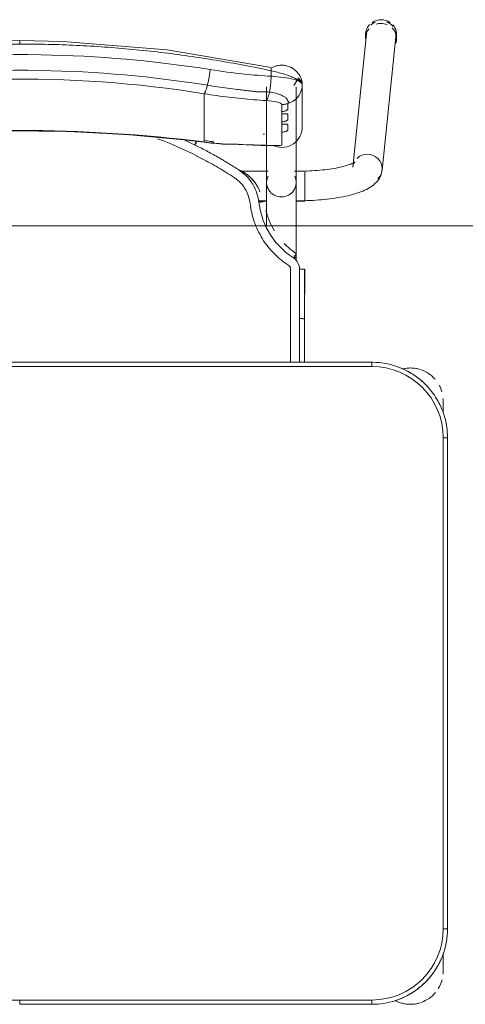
# Model space of a CAD drawing. Header units: metres. Extents: x 3 to 42.2, y -72.9 to -48.7.
# Tile 141 of 189: x 35.822 to 36.134, y -54.027 to -53.337. Entities that reach past the tile are written whole.
import ezdxf

# ---------------------------------------------------------------- set-up
doc = ezdxf.new("R2010")
doc.units = ezdxf.units.M
doc.layers.add('G-ANNO-SYMB', color=7, linetype='Continuous', lineweight=9)
doc.layers.add('I-FURN', color=7, linetype='Continuous', lineweight=18)

# ---------------------------------------------------------------- blocks, each defined once
blk = doc.blocks.new('ConjuntoParaAlunoTamanho6 - CJA06_ConjuntoParaAlunoTamanho6-V48-1PAV')
at = {"layer": 'I-FURN', "color": 253, "true_color": 0xaaaaaa}
for p, q in [((0.24321, 0.29526), (0.23354, 0.20182)), ((0.24254, 0.29456), (0.24254, 0.29197)), ((0.25413, 0.19969), (0.2638, 0.29312)), ((0.2643, 0.29197), (0.2643, 0.29456)), ((0.17315, 0.25812), (0.17315, 0.19097)), ((0.19385, 0.19097), (0.19385, 0.25812)), ((0.19685, 0.25395), (0.19754, 0.2558)), ((0.1981, 0.22964), (0.1981, 0.25969)), ((0.12943, 0.2438), (0.12943, 0.25317)), ((0.17457, 0.25441), (0.17513, 0.25435)), ((0.19471, 0.25062), (0.1959, 0.25221)), ((0.1959, 0.25221), (0.19685, 0.25395)), ((0.12943, 0.24214), (0.12943, 0.2438)), ((0.12943, 0.24214), (0.12943, 0.23653)), ((0.12943, 0.23653), (0.12943, 0.23486)), ((0.12943, 0.23486), (0.12943, 0.22925)), ((0.18386, 0.23904), (0.18386, 0.24073)), ((0.12943, 0.22759), (0.12943, 0.22925)), ((0.18386, 0.23176), (0.18386, 0.23345)), ((0.12943, 0.22759), (0.12943, 0.22197)), ((0.12943, 0.22031), (0.12943, 0.22197)), ((0.18386, 0.21701), (0.18386, 0.22617)), ((0.12946, 0.21915), (0.14434, 0.21757)), ((0.17944, 0.21689), (0.18173, 0.21678)), ((0.17429, 0.19894), (0.15474, 0.19894)), ((0.17429, 0.19879), (0.15494, 0.19879)), ((0.2, 0.19894), (0.19271, 0.19894)), ((0.19385, 0.19879), (0.19271, 0.19879)), ((0.19385, 0.19845), (0.19385, 0.19879)), ((0.19385, 0.19764), (0.19385, 0.19845)), ((0.19385, 0.1916), (0.19385, 0.19367)), ((0.2, 0.1938), (0.2, 0.19814)), ((0.2, 0.18573), (0.2, 0.19364)), ((0.19385, 0.18582), (0.19385, 0.18688)), ((0.19385, 0.18371), (0.19385, 0.18582)), ((0.19385, 0.17809), (0.19385, 0.17951)), ((0.2, 0.17794), (0.2, 0.1856)), ((0.16757, 0.17809), (0.17268, 0.17809)), ((0.1676, 0.17794), (0.17323, 0.17794)), ((0.19377, 0.17794), (0.2, 0.17794)), ((0.19385, 0.13604), (0.19385, 0.13857)), ((0.19983, 0.13021), (0.19982, 0.0953)), ((0.19982, 0.06497), (0.19982, 0.0953)), ((0.247, 0.06497), (-0.247, 0.06497)), ((0.247, 0.06497), (-0.247, 0.06497)), ((0.247, 0.06497), (0.247, 0.06197)), ((0.29687, 0.03797), (0.29687, 0.02961)), ((0.29687, 0.03299), (0.29687, 0.03797)), ((0.3, 0.01197), (0.297, 0.01197)), ((0.3, -0.33203), (0.3, 0.01197)), ((0.3, -0.33203), (0.3, 0.01197)), ((0.3, -0.33203), (0.297, -0.33203)), ((0.29687, -0.35394), (0.29687, -0.3492)), ((0.29687, -0.36203), (0.29687, -0.34961)), ((0.29687, -0.36203), (0.29687, -0.35705)), ((0.00005, -0.38503), (0.00005, -0.38203)), ((0.00005, -0.38503), (0.247, -0.38503)), ((0.00005, -0.38503), (0.247, -0.38503)), ((0.247, -0.38503), (0.247, -0.38203))]:
    blk.add_line(p, q, dxfattribs=at)
at = {"layer": 'I-FURN', "color": 253, "true_color": 0xaaaaaa, "flags": 128}
for points in [[(0.0001, 0.2904), (-0.07267, 0.28721), (-0.14486, 0.2777), (-0.17603, 0.27161)], [(0.17623, 0.27161), (0.10331, 0.28398), (0.03018, 0.28985), (0.0001, 0.2904)], [(0.17627, 0.2654), (0.17627, 0.26637), (0.17627, 0.26734), (0.17627, 0.26831), (0.17627, 0.26928)], [(0.1981, 0.25971), (0.19792, 0.26092), (0.19739, 0.26208), (0.1954, 0.2642), (0.19227, 0.25896)], [(0.19754, 0.2558), (0.19796, 0.25773), (0.1981, 0.25969)], [(0.1981, 0.25971), (0.1981, 0.2522), (0.1981, 0.24468)], [(0.1981, 0.22964), (0.1981, 0.23715), (0.1981, 0.24467), (0.1981, 0.25218), (0.1981, 0.25969)], [(0.19172, 0.24799), (0.19331, 0.2492), (0.19471, 0.25062)], [(0.18386, 0.24073), (0.18386, 0.24195), (0.18386, 0.24317), (0.18386, 0.24439), (0.18386, 0.24561)], [(0.1881, 0.24628), (0.18997, 0.24701), (0.19172, 0.24799)], [(0.1881, 0.24628), (0.1881, 0.24532), (0.1881, 0.24435), (0.1881, 0.24339), (0.1881, 0.24243)], [(0.18386, 0.23345), (0.18386, 0.23485), (0.18386, 0.23624), (0.18386, 0.23764), (0.18386, 0.23904)], [(0.1881, 0.23868), (0.1881, 0.2378), (0.1881, 0.23692), (0.1881, 0.23603), (0.1881, 0.23515)], [(0.18386, 0.22617), (0.18386, 0.22757), (0.18386, 0.22897), (0.18386, 0.23036), (0.18386, 0.23176)], [(0.1881, 0.23141), (0.1881, 0.23052), (0.1881, 0.22964), (0.1881, 0.22876), (0.1881, 0.22787)], [(-0.12926, 0.21915), (-0.08865, 0.22342), (-0.0479, 0.2261), (-0.00707, 0.22717), (0.03376, 0.22666), (0.07455, 0.22454), (0.11521, 0.22083), (0.12946, 0.21915)], [(0.12943, 0.21937), (0.12943, 0.21961), (0.12943, 0.21984), (0.12943, 0.22007), (0.12943, 0.22031)], [(0.1361, 0.21901), (0.1361, 0.21893), (0.1361, 0.21886), (0.1361, 0.21878), (0.1361, 0.2187)], [(0.15351, 0.21761), (0.16928, 0.2169), (0.18131, 0.21677)], [(0.18173, 0.21678), (0.18279, 0.21686), (0.18386, 0.21701)], [(0.23507, 0.20536), (0.23501, 0.20531), (0.23482, 0.20518), (0.23451, 0.20499), (0.23408, 0.20476), (0.23355, 0.20449), (0.23291, 0.2042), (0.23217, 0.20389), (0.23133, 0.20358), (0.23041, 0.20326), (0.22941, 0.20294), (0.22832, 0.20262), (0.22717, 0.2023), (0.22594, 0.20199), (0.22464, 0.20169), (0.22328, 0.2014), (0.22186, 0.20112), (0.22039, 0.20086), (0.21886, 0.2006), (0.21729, 0.20036), (0.21567, 0.20014), (0.214, 0.19993), (0.2123, 0.19973), (0.21057, 0.19956), (0.2088, 0.1994), (0.207, 0.19926), (0.20518, 0.19913), (0.20334, 0.19903), (0.20148, 0.19894), (0.19961, 0.19888), (0.19772, 0.19883), (0.19583, 0.1988), (0.19394, 0.19879), (0.19385, 0.19879)], [(0.23354, 0.20182), (0.23373, 0.20287), (0.23403, 0.20376), (0.23437, 0.20445), (0.23469, 0.20492), (0.23492, 0.20521), (0.23505, 0.20534), (0.23507, 0.20536)], [(0.25413, 0.19969), (0.25375, 0.19762), (0.25311, 0.19572), (0.25226, 0.19403), (0.25129, 0.19256), (0.25023, 0.19128), (0.24913, 0.19017), (0.24799, 0.18919), (0.24683, 0.18832), (0.24563, 0.18753), (0.24441, 0.18681), (0.24316, 0.18615), (0.24188, 0.18553), (0.24055, 0.18496), (0.23919, 0.18441), (0.23778, 0.1839), (0.23633, 0.18341), (0.23483, 0.18295), (0.2333, 0.18251), (0.23171, 0.1821), (0.23008, 0.1817), (0.22841, 0.18133), (0.2267, 0.18098), (0.22495, 0.18064), (0.22315, 0.18033), (0.22132, 0.18004), (0.21946, 0.17976), (0.21756, 0.17951), (0.21562, 0.17928), (0.21366, 0.17906), (0.21168, 0.17887), (0.20967, 0.1787), (0.20763, 0.17855), (0.20558, 0.17842), (0.20352, 0.17831), (0.20144, 0.17823), (0.19935, 0.17816), (0.19725, 0.17811), (0.19515, 0.17809), (0.19385, 0.17809)], [(0.17315, 0.16015), (0.17315, 0.162), (0.17315, 0.16382), (0.17315, 0.1656), (0.17315, 0.16735), (0.17315, 0.16905), (0.17315, 0.17071), (0.17315, 0.17233), (0.17315, 0.1739), (0.17315, 0.17541), (0.17315, 0.17687), (0.17315, 0.17828), (0.17315, 0.17963), (0.17315, 0.18092), (0.17315, 0.18215), (0.17315, 0.18331), (0.17315, 0.18441), (0.17315, 0.18544), (0.17315, 0.1864), (0.17315, 0.18729), (0.17315, 0.1881), (0.17315, 0.18885), (0.17315, 0.18951), (0.17315, 0.19011), (0.17315, 0.19062), (0.17315, 0.19097)], [(0.19385, 0.19097), (0.19385, 0.19051), (0.19385, 0.18998), (0.19385, 0.18937), (0.19385, 0.18869), (0.19385, 0.18793), (0.19385, 0.1871), (0.19385, 0.18619), (0.19385, 0.18522), (0.19385, 0.18417), (0.19385, 0.18306), (0.19385, 0.18188), (0.19385, 0.18064), (0.19385, 0.17934), (0.19385, 0.17798), (0.19385, 0.17656), (0.19385, 0.17508), (0.19385, 0.17355), (0.19385, 0.17198), (0.19385, 0.17035), (0.19385, 0.16868), (0.19385, 0.16696), (0.19385, 0.16521), (0.19385, 0.16342), (0.19385, 0.16159), (0.19385, 0.15974), (0.19385, 0.15785), (0.19385, 0.15594), (0.19385, 0.15401), (0.19385, 0.15206), (0.19385, 0.15009), (0.19385, 0.14811), (0.19385, 0.14612), (0.19385, 0.14413), (0.19385, 0.14213), (0.19385, 0.14013), (0.19385, 0.13857)], [(0.16841, 0.18432), (0.16841, 0.18434), (0.16841, 0.18435), (0.16841, 0.18437), (0.16841, 0.18438)], [(0.19623, 0.13025), (0.19623, 0.12639), (0.19623, 0.12254), (0.19623, 0.11868), (0.19623, 0.11483), (0.19623, 0.11097), (0.19623, 0.10712), (0.19623, 0.10327), (0.19623, 0.09941), (0.19623, 0.09556)], [(0.3, 0.01197), (0.29996, 0.01409), (0.29983, 0.0162), (0.29962, 0.01831), (0.29932, 0.02041), (0.29894, 0.0225), (0.29848, 0.02456), (0.29794, 0.02661), (0.29731, 0.02864), (0.2966, 0.03064), (0.29582, 0.03261), (0.29495, 0.03454), (0.29401, 0.03644), (0.29299, 0.0383), (0.2919, 0.04012), (0.29074, 0.04189), (0.28951, 0.04362), (0.28821, 0.04529), (0.28685, 0.04691), (0.28542, 0.04848), (0.28393, 0.04999), (0.28238, 0.05143), (0.28077, 0.05282), (0.27911, 0.05413), (0.2774, 0.05538), (0.27564, 0.05656), (0.27383, 0.05767), (0.27198, 0.05871), (0.27009, 0.05967), (0.26816, 0.06056), (0.2662, 0.06136), (0.26421, 0.06209), (0.2622, 0.06274), (0.26015, 0.06331), (0.25809, 0.06379), (0.25601, 0.0642), (0.25391, 0.06451), (0.25181, 0.06475), (0.24969, 0.0649), (0.24757, 0.06496), (0.247, 0.06497)], [(0.247, 0.06197), (0.1235, 0.06197), (0, 0.06197), (-0.1235, 0.06197), (-0.247, 0.06197)], [(-0.247, 0.06197), (-0.1235, 0.06197), (0, 0.06197), (0.1235, 0.06197), (0.247, 0.06197)], [(0.29687, 0.03), (0.29687, 0.03057), (0.29687, 0.03112), (0.29687, 0.03166), (0.29687, 0.03218), (0.29687, 0.03268), (0.29687, 0.03317), (0.29687, 0.03363), (0.29687, 0.03407), (0.29687, 0.0345), (0.29687, 0.0349), (0.29687, 0.03528), (0.29687, 0.03563), (0.29687, 0.03596), (0.29687, 0.03627), (0.29687, 0.03656), (0.29687, 0.03682), (0.29687, 0.03705), (0.29687, 0.03726), (0.29687, 0.03744), (0.29687, 0.0376), (0.29687, 0.03772), (0.29687, 0.03783), (0.29687, 0.0379), (0.29687, 0.03795), (0.29687, 0.03797)], [(0.297, -0.33203), (0.297, -0.24603), (0.297, -0.16003), (0.297, -0.07403), (0.297, 0.01197)], [(0.297, 0.01197), (0.297, -0.07403), (0.297, -0.16003), (0.297, -0.24603), (0.297, -0.33203)], [(0.247, -0.38503), (0.24912, -0.38499), (0.25124, -0.38486), (0.25334, -0.38465), (0.25544, -0.38436), (0.25753, -0.38398), (0.2596, -0.38351), (0.26165, -0.38297), (0.26367, -0.38234), (0.26567, -0.38164), (0.26764, -0.38085), (0.26957, -0.37999), (0.27147, -0.37904), (0.27333, -0.37803), (0.27515, -0.37694), (0.27693, -0.37578), (0.27865, -0.37454), (0.28033, -0.37324), (0.28195, -0.37188), (0.28351, -0.37045), (0.28502, -0.36896), (0.28647, -0.36741), (0.28785, -0.3658), (0.28917, -0.36414), (0.29042, -0.36243), (0.2916, -0.36067), (0.29271, -0.35886), (0.29374, -0.35701), (0.29471, -0.35512), (0.29559, -0.3532), (0.2964, -0.35124), (0.29713, -0.34925), (0.29777, -0.34723), (0.29834, -0.34519), (0.29883, -0.34312), (0.29923, -0.34104), (0.29955, -0.33895), (0.29978, -0.33684), (0.29993, -0.33472), (0.3, -0.33261), (0.3, -0.33203)], [(0.29687, -0.36203), (0.29687, -0.36201), (0.29687, -0.36197), (0.29687, -0.36191), (0.29687, -0.36181), (0.29687, -0.36169), (0.29687, -0.36154), (0.29687, -0.36137), (0.29687, -0.36117), (0.29687, -0.36094), (0.29687, -0.36069), (0.29687, -0.36041), (0.29687, -0.36011), (0.29687, -0.35978), (0.29687, -0.35943), (0.29687, -0.35906), (0.29687, -0.35866), (0.29687, -0.35825), (0.29687, -0.35781), (0.29687, -0.35735), (0.29687, -0.35687), (0.29687, -0.35638), (0.29687, -0.35586), (0.29687, -0.35533), (0.29687, -0.35478), (0.29687, -0.35421), (0.29687, -0.35363), (0.29687, -0.35304), (0.29687, -0.35244), (0.29687, -0.35182), (0.29687, -0.35119), (0.29687, -0.35055), (0.29687, -0.3499)], [(-0.247, -0.38203), (-0.1235, -0.38203), (0, -0.38203), (0.1235, -0.38203), (0.247, -0.38203)], [(0.247, -0.38203), (0.18526, -0.38203), (0.12352, -0.38203), (0.06179, -0.38203), (0.00005, -0.38203)]]:
    blk.add_lwpolyline(points, dxfattribs=at)
at = {"layer": 'I-FURN', "color": 253, "true_color": 0xaaaaaa}
for centre, radius, start, end in [((0.247, 0.01197), 0.05, 360, 90), ((0.247, 0.01197), 0.05, 0, 90), ((0.247, 0.01197), 0.053, 57.30007, 67.5), ((0.247, 0.01197), 0.053, 57.30007, 67.5), ((0.27387, 0.03797), 0.023, 75.53308, 103.10319), ((0.27387, 0.03797), 0.023, 72, 102.57928), ((0.27387, 0.03797), 0.023, 41.01944, 70.30683), ((0.247, 0.01197), 0.053, 37.1607, 53.14964), ((0.247, 0.01197), 0.053, 37.1607, 53.14964), ((0.27387, 0.03797), 0.023, 15.73053, 28.0506), ((0.247, 0.01197), 0.053, 22.5, 32.69993), ((0.247, 0.01197), 0.053, 22.5, 32.69993), ((0.27387, 0.03797), 0.023, 360, 4.00915), ((0.247, -0.33203), 0.05, 270, 360), ((0.247, -0.33203), 0.05, 270, 0), ((0.247, -0.33203), 0.053, 327.30007, 337.5), ((0.247, -0.33203), 0.053, 327.30007, 337.5), ((0.247, -0.33203), 0.053, 307.1607, 323.14964), ((0.247, -0.33203), 0.053, 307.1607, 323.14964), ((0.27387, -0.36203), 0.023, 355.58784, 360), ((0.27387, -0.36203), 0.023, 328.70279, 345.53679), ((0.247, -0.33203), 0.053, 292.5, 302.69993), ((0.247, -0.33203), 0.053, 292.5, 302.69993), ((0.27387, -0.36203), 0.023, 289.64716, 320.10645), ((0.27387, -0.36203), 0.023, 242.37001, 250.98921), ((0.27387, -0.36203), 0.023, 243.53772, 288), ((0.27387, -0.36203), 0.023, 255.53308, 284.46692)]:
    blk.add_arc(centre, radius, start, end, dxfattribs=at)
for centre, major_axis, ratio, start_param, end_param in [((0.25342, 0.29456), (0.01088, 0), 0.965926, 1.570796, 2.182166), ((0.25342, 0.29456), (-0.01088, 0), 0.965926, 4.098128, 4.712389), ((0.25342, 0.29456), (0.01088, 0), 0.965926, 2.404321, 3.312013), ((0.25342, 0.29197), (0.01088, 0), 0.965926, 2.446266, 3.141593), ((0.25351, 0.29419), (-0.01029, 0.00107), 0.967158, 6.102343, 6.382991), ((0.25351, 0.29419), (-0.01029, 0.00107), 0.967158, 5.223081, 5.597593), ((0.25342, 0.29197), (0.01088, 0), 0.965926, 1.581694, 1.883969), ((0.25342, 0.29197), (0.01088, 0), 0.965926, 1.176355, 1.570796), ((0.25351, 0.29419), (-0.01029, 0.00107), 0.967158, 3.921544, 4.46746), ((0.25342, 0.29197), (0.01088, 0), 0.965926, 5.959867, 7.062609), ((0.25342, 0.29456), (0.01088, 0), 0.965926, 6.052088, 6.985956), ((0.25351, 0.29419), (-0.01029, 0.00107), 0.967158, 3.141593, 3.502975), ((0.0001, -0.77159), (1.0211, 0), 0.978148, 1.443771, 1.697822), ((0.0001, -0.77117), (1.0209, 0), 0.978148, 1.443771, 1.697822), ((0.1837, 0.22964), (0.0144, 0), 0.978148, 4.362105, 6.283185), ((0.17947, 0.60128), (0.385, 0), 0.978148, 4.689765, 4.691852), ((0.17947, 0.60356), (0.395, 0), 0.978148, 4.585364, 4.595996), ((0.17947, 0.60221), (0.3948, 0), 0.978148, 4.585364, 4.595936), ((0.17947, 0.60263), (0.395, 0), 0.978148, 4.602237, 4.623287), ((0.14521, 0.22754), (0.00087, 0.00996), 0.018501, 2.93296, 3.325659), ((0.17947, 0.60336), (0.395, 0), 0.978148, 4.644485, 4.723499), ((0.24383, 0.20075), (-0.01029, 0.00107), 0.967158, 4.812195, 5.597593), ((0.24383, 0.20075), (-0.01029, 0.00107), 0.967158, 3.241398, 4.812195), ((0.24383, 0.20075), (-0.01029, 0.00107), 0.967158, 2.456, 3.241398), ((0.1835, 0.19097), (0.01035, 0), 0.978148, 2.697115, 4.712389), ((0.1835, 0.19097), (0.01035, 0), 0.978148, 4.712389, 6.727663), ((0.1835, 0.13857), (0.01035, 0), 0.069756, 5.759587, 6.776353)]:
    blk.add_ellipse(centre, major_axis=major_axis, ratio=ratio, start_param=start_param, end_param=end_param, dxfattribs=at)
for points in [[(0.0001, 0.29036), (0.0001, 0.29029), (0.0001, 0.29001), (0.0001, 0.28916), (0.0001, 0.28841), (0.0001, 0.28802)], [(0.0001, 0.28802), (-0.00651, 0.28802), (-0.01312, 0.28795), (-0.01972, 0.28779)], [(0.01992, 0.28779), (0.01332, 0.28795), (0.00671, 0.28802), (0.0001, 0.28802)], [(0.03973, 0.28708), (0.03313, 0.2874), (0.02653, 0.28763), (0.01992, 0.28779)], [(0.0595, 0.28591), (0.05292, 0.28638), (0.04633, 0.28677), (0.03973, 0.28708)], [(0.07921, 0.28427), (0.07265, 0.28489), (0.06608, 0.28544), (0.0595, 0.28591)], [(0.09885, 0.28217), (0.09232, 0.28294), (0.08577, 0.28365), (0.07921, 0.28427)], [(0.11839, 0.27961), (0.11189, 0.28054), (0.10538, 0.28139), (0.09885, 0.28217)], [(0.13782, 0.27661), (0.13136, 0.27768), (0.12489, 0.27868), (0.11839, 0.27961)], [(0.15712, 0.27316), (0.15071, 0.27438), (0.14427, 0.27553), (0.13782, 0.27661)], [(0.13164, 0.25914), (0.13175, 0.25959), (0.13198, 0.26053), (0.13231, 0.26203), (0.13262, 0.26359), (0.13292, 0.2652), (0.1332, 0.26684), (0.13344, 0.26848), (0.13359, 0.26956), (0.13366, 0.2701)], [(0.17627, 0.26928), (0.16991, 0.27065), (0.16353, 0.27194), (0.15712, 0.27316)], [(0.17627, 0.26928), (0.17633, 0.26966), (0.17642, 0.27037), (0.17644, 0.2712), (0.17636, 0.27149), (0.1763, 0.27156)], [(0.17513, 0.25435), (0.1752, 0.25471), (0.17534, 0.25544), (0.17553, 0.25659), (0.17571, 0.25778), (0.17586, 0.25902), (0.17599, 0.26028), (0.1761, 0.26156), (0.17618, 0.26285), (0.17624, 0.26413), (0.17626, 0.26498), (0.17627, 0.2654)], [(0.1981, 0.25969), (0.1981, 0.26035), (0.19703, 0.26165), (0.19239, 0.26338), (0.18523, 0.2647), (0.17934, 0.26523), (0.17627, 0.2654)], [(0.17811, 0.26528), (0.17751, 0.26545), (0.1769, 0.26561), (0.17629, 0.26577)], [(0.12943, 0.25317), (0.12952, 0.25327), (0.1297, 0.25353), (0.13, 0.25409), (0.13031, 0.25481), (0.13064, 0.25568), (0.13097, 0.2567), (0.1313, 0.25786), (0.13153, 0.2587), (0.13164, 0.25914)], [(0.17285, 0.2484), (0.17297, 0.2485), (0.1732, 0.24877), (0.17355, 0.24934), (0.17389, 0.25006), (0.17423, 0.25093), (0.17455, 0.25195), (0.17485, 0.25308), (0.17504, 0.25392), (0.17513, 0.25435)], [(0.18386, 0.24561), (0.18422, 0.24561), (0.18494, 0.24565), (0.18601, 0.24578), (0.18707, 0.24599), (0.18776, 0.24617), (0.1881, 0.24628)], [(0.12434, 0.2095), (0.11529, 0.21408), (0.10607, 0.21814), (0.09666, 0.22168)], [(0.11594, 0.2205), (0.11821, 0.21947), (0.12046, 0.21841), (0.1227, 0.21732)], [(0.1227, 0.21732), (0.12291, 0.21776), (0.12336, 0.21866), (0.12377, 0.21945), (0.12395, 0.2198)], [(0.12436, 0.21651), (0.12408, 0.21665), (0.12353, 0.21692), (0.12297, 0.21719), (0.1227, 0.21732)], [(0.12334, 0.21813), (0.12319, 0.21783), (0.12304, 0.21753), (0.12289, 0.21723)], [(0.12395, 0.21936), (0.12377, 0.21898), (0.12356, 0.21856), (0.12335, 0.21813)], [(0.14098, 0.20758), (0.13826, 0.20916), (0.13276, 0.21224), (0.12717, 0.21512), (0.12436, 0.21651)], [(0.1336, 0.21981), (0.13377, 0.21979), (0.1341, 0.21974), (0.13456, 0.21967), (0.13499, 0.21957), (0.13525, 0.2195), (0.13537, 0.21946)], [(0.1361, 0.2187), (0.1361, 0.21868), (0.13609, 0.21865), (0.13607, 0.21862), (0.13605, 0.2186)], [(0.14432, 0.21779), (0.14576, 0.21776), (0.1486, 0.21775), (0.15133, 0.21782), (0.15267, 0.21788)], [(0.15267, 0.21788), (0.1532, 0.21758), (0.15369, 0.21752), (0.15417, 0.21772)], [(0.12798, 0.20762), (0.12738, 0.20794), (0.12617, 0.20857), (0.12495, 0.20919), (0.12434, 0.2095)], [(0.1504, 0.19445), (0.14673, 0.19684), (0.13935, 0.20142), (0.13181, 0.20561), (0.12798, 0.20762)], [(0.14635, 0.20432), (0.14546, 0.20487), (0.14368, 0.20597), (0.14188, 0.20704), (0.14098, 0.20758)], [(0.15378, 0.19963), (0.15256, 0.20043), (0.1501, 0.202), (0.14762, 0.20355), (0.14638, 0.20431)], [(0.15448, 0.19112), (0.15386, 0.19174), (0.15256, 0.19292), (0.15114, 0.19396), (0.1504, 0.19445)], [(0.15863, 0.1971), (0.15703, 0.19822), (0.15531, 0.19916), (0.1535, 0.1999)], [(0.15374, 0.19972), (0.15472, 0.19931), (0.15575, 0.19881), (0.1568, 0.1982)], [(0.1625, 0.1911), (0.16134, 0.1928), (0.15869, 0.19594), (0.1555, 0.19851), (0.15378, 0.19963)], [(0.16156, 0.17636), (0.16124, 0.17915), (0.15968, 0.18454), (0.15645, 0.18912), (0.15448, 0.19112)], [(0.16371, 0.18924), (0.16352, 0.18955), (0.16313, 0.19018), (0.16271, 0.1908), (0.1625, 0.1911)], [(0.16774, 0.17706), (0.1675, 0.1792), (0.16656, 0.18343), (0.16479, 0.18738), (0.16371, 0.18924)], [(0.16501, 0.19076), (0.16537, 0.19026), (0.16604, 0.18925), (0.16695, 0.18767), (0.16775, 0.18603), (0.1682, 0.1849), (0.16841, 0.18432)], [(0.17146, 0.1778), (0.17147, 0.17776), (0.17128, 0.17766), (0.17046, 0.17746), (0.16921, 0.17725), (0.16823, 0.17712), (0.16774, 0.17706)], [(0.1786, 0.15703), (0.17594, 0.16138), (0.17395, 0.16614), (0.1727, 0.17107)], [(0.19391, 0.14119), (0.19084, 0.14321), (0.18795, 0.1456), (0.18537, 0.14827)], [(0.19199, 0.13805), (0.19225, 0.13846), (0.19278, 0.13928), (0.19344, 0.14033), (0.19385, 0.14103), (0.19393, 0.14119), (0.19391, 0.14119)], [(0.19623, 0.13025), (0.19622, 0.13104), (0.19604, 0.13255), (0.19519, 0.13473), (0.19383, 0.13663), (0.19265, 0.13762), (0.19199, 0.13805)], [(0.19, 0.13025), (0.19, 0.1305), (0.18994, 0.13099), (0.18966, 0.1317), (0.18922, 0.13231), (0.18884, 0.13263), (0.18863, 0.13277)], [(0.19, 0.09555), (0.19, 0.09868), (0.19, 0.10482), (0.19, 0.11314), (0.19, 0.12173), (0.19, 0.1274), (0.19, 0.13025)], [(0.19982, 0.1302), (0.19984, 0.13021), (0.19969, 0.13022), (0.19891, 0.13024), (0.1977, 0.13025), (0.19672, 0.13025), (0.19623, 0.13025)], [(0.19982, 0.1302), (0.19982, 0.12729), (0.19982, 0.12438), (0.19982, 0.12147)], [(0.19982, 0.09529), (0.19982, 0.1011), (0.19982, 0.11273), (0.19982, 0.12438), (0.19982, 0.1302)], [(0.19982, 0.11273), (0.19982, 0.10691), (0.19982, 0.1011), (0.19982, 0.09528)], [(0.19623, 0.09556), (0.19662, 0.09556), (0.19701, 0.09556), (0.19738, 0.09555)], [(0.19738, 0.09555), (0.19775, 0.09554), (0.1981, 0.09553), (0.19841, 0.09551)], [(0.19982, 0.0953), (0.19982, 0.0953), (0.19982, 0.09529), (0.19982, 0.09529)], [(0.19982, 0.06497), (0.19982, 0.07507), (0.19982, 0.08518), (0.19982, 0.09529)], [(0.19982, 0.07534), (0.19982, 0.07188), (0.19982, 0.06842), (0.19982, 0.06497)]]:
    blk.add_open_spline(points, degree=3, dxfattribs=at)
for points, knots in [([(-0.13346, 0.2701), (-0.0847, 0.2778), (0.00519, 0.28415), (0.09466, 0.27626), (0.13366, 0.2701)], [-1, -1, -1, -1, -0.444444, 0, 0, 0, 0]), ([(-0.13144, 0.25914), (-0.08343, 0.26683), (0.00512, 0.27318), (0.09323, 0.26529), (0.13164, 0.25914)], [-1, -1, -1, -1, -0.444444, 0, 0, 0, 0]), ([(0.13366, 0.2701), (0.14155, 0.26885), (0.15578, 0.26699), (0.16997, 0.2658), (0.17627, 0.2654)], [-1, -1, -1, -1, -0.444444, 0, 0, 0, 0]), ([(0.17627, 0.26928), (0.1778, 0.26895), (0.18084, 0.26823), (0.1851, 0.26704), (0.18885, 0.26578), (0.19302, 0.26411), (0.19708, 0.26187), (0.1981, 0.26034), (0.1981, 0.25971)], [0, 0, 0, 0, 0.125, 0.25, 0.375, 0.5, 0.75, 1, 1, 1, 1]), ([(0.17699, 0.27153), (0.17765, 0.27187), (0.17927, 0.27255), (0.18196, 0.27315), (0.18496, 0.2732), (0.18741, 0.27274), (0.18905, 0.27216), (0.18996, 0.27176), (0.19062, 0.27143), (0.19127, 0.27106), (0.19212, 0.27051), (0.19313, 0.26973), (0.19423, 0.2687), (0.19516, 0.26763), (0.19594, 0.26656), (0.1966, 0.26547), (0.19712, 0.26439), (0.19752, 0.26334), (0.1978, 0.26234), (0.19804, 0.26108), (0.1981, 0.26023), (0.1981, 0.25971)], [0.3275759, 0.3275759, 0.3275759, 0.3275759, 0.375, 0.4375, 0.5, 0.5625, 0.59375, 0.609375, 0.625, 0.640625, 0.65625, 0.6875, 0.71875, 0.75, 0.78125, 0.8125, 0.84375, 0.875, 0.90625, 0.9375, 1, 1, 1, 1]), ([(0.12943, 0.25317), (0.08224, 0.26075), (-0.00484, 0.26702), (-0.09148, 0.25924), (-0.12923, 0.25317)], [-1, -1, -1, -1, -0.444444, 0, 0, 0, 0]), ([(0.19589, 0.26257), (0.19565, 0.26263), (0.19517, 0.26271), (0.1947, 0.26267), (0.19448, 0.26263)], [0.3140409, 0.3140409, 0.3140409, 0.3140409, 0.375, 0.4333514, 0.4333514, 0.4333514, 0.4333514]), ([(0.1981, 0.25971), (0.1981, 0.26024), (0.19787, 0.26101), (0.19723, 0.26183), (0.19682, 0.26214), (0.1966, 0.26226)], [0, 0, 0, 0, 0.125, 0.1875, 0.25, 0.25, 0.25, 0.25]), ([(0.13164, 0.25914), (0.13399, 0.25877), (0.13871, 0.25805), (0.14577, 0.25706), (0.15166, 0.25629), (0.15577, 0.2558), (0.15812, 0.25552), (0.15988, 0.25532), (0.16163, 0.25511), (0.16339, 0.25489), (0.16514, 0.25469), (0.16691, 0.25455), (0.16868, 0.25447), (0.17104, 0.2544), (0.17282, 0.25442), (0.17401, 0.25447)], [0, 0, 0, 0, 0.166667, 0.333333, 0.5, 0.583333, 0.625, 0.666667, 0.708333, 0.75, 0.791667, 0.833333, 0.875, 0.916667, 1, 1, 1, 1]), ([(0.12943, 0.25317), (0.13522, 0.25225), (0.14681, 0.25064), (0.16129, 0.24919), (0.16997, 0.24858), (0.17285, 0.2484)], [0, 0, 0, 0, 0.4, 0.8, 1, 1, 1, 1]), ([(0.17513, 0.25435), (0.17661, 0.25414), (0.17948, 0.25358), (0.18284, 0.25246), (0.1849, 0.25145), (0.18608, 0.25069), (0.18754, 0.24953), (0.18812, 0.24854), (0.1881, 0.24778)], [0, 0, 0, 0, 0.2, 0.4, 0.55, 0.625, 0.7, 1, 1, 1, 1]), ([(0.17285, 0.2484), (0.17555, 0.24823), (0.17966, 0.24775), (0.18317, 0.24668), (0.18386, 0.24597), (0.18386, 0.24561)], [0, 0, 0, 0, 0.444444, 0.722222, 1, 1, 1, 1]), ([(0.1881, 0.24243), (0.1881, 0.24236), (0.18804, 0.24222), (0.18782, 0.24198), (0.18743, 0.2417), (0.18691, 0.24142), (0.18629, 0.24117), (0.18532, 0.24088), (0.18448, 0.24075), (0.18386, 0.24073)], [0, 0, 0, 0, 0.125, 0.25, 0.375, 0.5, 0.625, 0.75, 1, 1, 1, 1]), ([(0.1881, 0.24778), (0.18821, 0.24772), (0.18836, 0.24763), (0.18849, 0.24751), (0.18856, 0.24744), (0.1886, 0.24738), (0.18864, 0.24733), (0.1887, 0.24726), (0.18876, 0.24718), (0.1888, 0.24708), (0.18879, 0.247), (0.18877, 0.24693), (0.18873, 0.24686), (0.18866, 0.24676), (0.1885, 0.24657), (0.18828, 0.2464), (0.1881, 0.24628)], [0, 0, 0, 0, 0.166667, 0.25, 0.291667, 0.333333, 0.375, 0.416667, 0.5, 0.583333, 0.625, 0.666667, 0.708333, 0.75, 0.833333, 1, 1, 1, 1]), ([(0.18386, 0.23904), (0.18448, 0.23902), (0.18532, 0.23903), (0.18629, 0.23904), (0.18691, 0.23904), (0.18743, 0.23902), (0.18782, 0.23896), (0.18804, 0.23885), (0.1881, 0.23875), (0.1881, 0.23868)], [0, 0, 0, 0, 0.25, 0.375, 0.5, 0.625, 0.75, 0.875, 1, 1, 1, 1]), ([(0.1881, 0.23515), (0.1881, 0.23508), (0.18804, 0.23494), (0.18782, 0.2347), (0.18743, 0.23442), (0.18691, 0.23414), (0.18629, 0.23389), (0.18532, 0.2336), (0.18448, 0.23348), (0.18386, 0.23345)], [0, 0, 0, 0, 0.125, 0.25, 0.375, 0.5, 0.625, 0.75, 1, 1, 1, 1]), ([(0.18386, 0.23176), (0.18448, 0.23175), (0.18532, 0.23175), (0.18629, 0.23176), (0.18691, 0.23176), (0.18743, 0.23174), (0.18782, 0.23168), (0.18804, 0.23158), (0.1881, 0.23147), (0.1881, 0.23141)], [0, 0, 0, 0, 0.25, 0.375, 0.5, 0.625, 0.75, 0.875, 1, 1, 1, 1]), ([(0.1881, 0.22787), (0.1881, 0.22781), (0.18804, 0.22767), (0.18782, 0.22742), (0.18743, 0.22714), (0.18691, 0.22687), (0.18629, 0.22661), (0.18532, 0.22633), (0.18448, 0.2262), (0.18386, 0.22617)], [0, 0, 0, 0, 0.125, 0.25, 0.375, 0.5, 0.625, 0.75, 1, 1, 1, 1]), ([(0.13605, 0.2186), (0.13602, 0.21857), (0.13593, 0.21853), (0.13575, 0.2185), (0.13549, 0.21849), (0.13508, 0.2185), (0.13445, 0.21856), (0.1339, 0.21862), (0.1336, 0.21866)], [0, 0, 0, 0, 0.125, 0.25, 0.375, 0.5, 0.75, 1, 1, 1, 1]), ([(0.13552, 0.21941), (0.13558, 0.21939), (0.13573, 0.21933), (0.13593, 0.21923), (0.13606, 0.21912), (0.1361, 0.21905), (0.1361, 0.21901)], [0.5591081, 0.5591081, 0.5591081, 0.5591081, 0.625, 0.75, 0.875, 1, 1, 1, 1]), ([(0.15683, 0.19818), (0.15764, 0.19771), (0.15919, 0.19669), (0.16207, 0.19434), (0.16393, 0.19226), (0.16501, 0.19076)], [0, 0, 0, 0, 0.25, 0.5, 1, 1, 1, 1]), ([(0.16841, 0.18438), (0.16796, 0.18563), (0.16686, 0.18807), (0.16383, 0.19273), (0.16081, 0.19558), (0.15863, 0.1971)], [0, 0, 0, 0, 0.25, 0.5, 1, 1, 1, 1]), ([(0.18863, 0.13277), (0.18486, 0.13521), (0.17974, 0.13937), (0.17389, 0.14605), (0.17007, 0.15149), (0.1669, 0.15732), (0.16353, 0.16552), (0.16208, 0.17192), (0.16156, 0.17636)], [0, 0, 0, 0, 0.25, 0.375, 0.5, 0.625, 0.75, 1, 1, 1, 1]), ([(0.16774, 0.17706), (0.16854, 0.1701), (0.17345, 0.15474), (0.18461, 0.14281), (0.19199, 0.13805)], [0, 0, 0, 0, 0.444444, 1, 1, 1, 1]), ([(0.19, 0.06548), (0.19, 0.06617), (0.19, 0.06811), (0.19, 0.07088), (0.19, 0.07365), (0.19, 0.07618), (0.19, 0.07838), (0.19, 0.0801), (0.19, 0.08153), (0.19, 0.08284), (0.19, 0.08398), (0.19, 0.08486), (0.19, 0.08558), (0.19, 0.08626), (0.19, 0.0868), (0.19, 0.08716), (0.19, 0.08749), (0.19, 0.08795), (0.19, 0.08848), (0.19, 0.089), (0.19, 0.08963), (0.19, 0.09074), (0.19, 0.09261), (0.19, 0.0945), (0.19, 0.09555)], [0.4659091, 0.4659091, 0.4659091, 0.4659091, 0.4772727, 0.5, 0.5227273, 0.5454545, 0.5681818, 0.5909091, 0.6136364, 0.6363636, 0.6590909, 0.6818182, 0.7045455, 0.7272727, 0.75, 0.7727273, 0.7954545, 0.8181818, 0.8409091, 0.8636364, 0.8863636, 0.9090909, 0.9545455, 1, 1, 1, 1]), ([(0.19618, 0.06498), (0.19616, 0.06721), (0.1961, 0.07741), (0.19616, 0.08755), (0.19623, 0.09556)], [0.8400419, 0.8400419, 0.8400419, 0.8400419, 0.875, 1, 1, 1, 1]), ([(0.19841, 0.09551), (0.19872, 0.09549), (0.19926, 0.09545), (0.19973, 0.09538), (0.19982, 0.09532), (0.19982, 0.0953)], [0.4, 0.4, 0.4, 0.4, 0.6, 0.8, 0.9699288, 0.9699288, 0.9699288, 0.9699288])]:
    blk.add_open_spline(points, degree=3, knots=knots, dxfattribs=at)
blk = doc.blocks.new('4 GRE - ESCOLA DE CINEMA E AUDIOVISUAL CINE REX R07_rvt-1-1PAV')
at = {"layer": 'I-FURN', "color": 253, "lineweight": 18, "true_color": 0xaaaaaa}
blk.add_blockref('ConjuntoParaAlunoTamanho6 - CJA06_ConjuntoParaAlunoTamanho6-V48-1PAV', (35.82168, -53.64244), dxfattribs=at)

msp = doc.modelspace()

# ---------------------------------------------------------------- linework, layer by layer
at = {"layer": 'G-ANNO-SYMB'}
msp.add_line((4.11777, -53.48196), (40.77799, -53.48196), dxfattribs=at)

# ---------------------------------------------------------------- block references
at = {"lineweight": 5}
msp.add_blockref('4 GRE - ESCOLA DE CINEMA E AUDIOVISUAL CINE REX R07_rvt-1-1PAV', (0, 0), dxfattribs=at)

doc.saveas('drawing.dxf')
